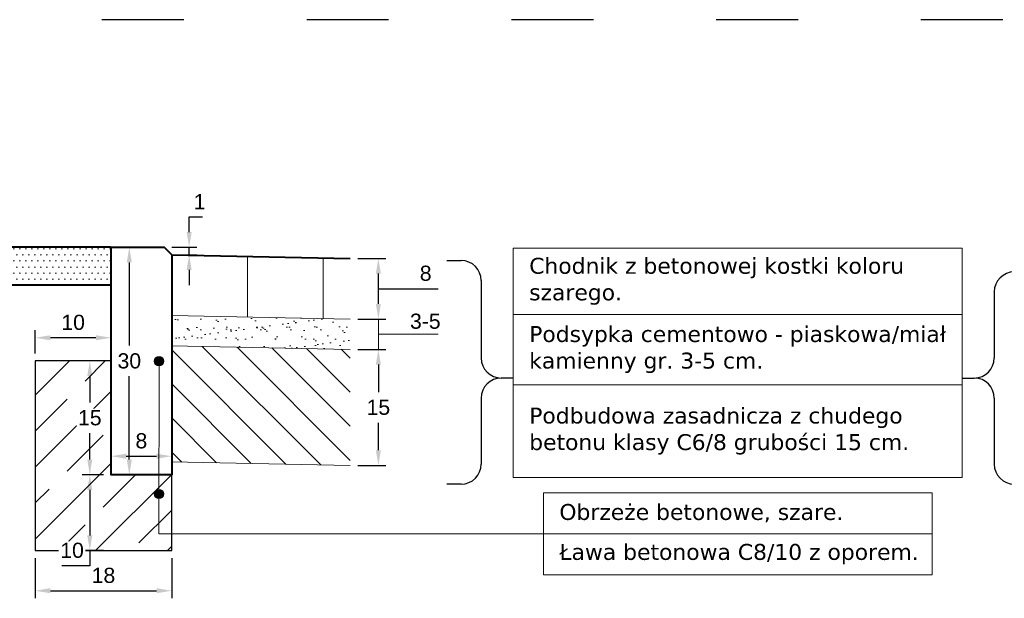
# Model space of a CAD drawing. Header units: millimetres. Extents: x 2422 to 2697, y 999 to 1037.
# Tile 15 of 48: x 2667.581 to 2668.879, y 1003.315 to 1004.078. Entities that reach past the tile are written whole.
import ezdxf

# ---------------------------------------------------------------- set-up
doc = ezdxf.new("R2010")
doc.units = ezdxf.units.MM
doc.linetypes.add('ACAD_ISO03W100', pattern=[30, 12, -18])
for name, color, linetype, lineweight in [('_JB_Chodnik', 52, 'Continuous', 9), ('_JB_Opisowe', 7, 'Continuous', 0), ('_PN-konstrukcja_linie', 7, 'Continuous', 18), ('_PN-konstrukcja_wypełnienie', 7, 'Continuous', 0), ('_PN-kostka_szara', 251, 'Continuous', 13), ('_PN-kraweznik', 7, 'Continuous', 40), ('_PN-nawierzchnia_kostka_szara', 251, 'Continuous', 40), ('_PN-podsypka_wypełnienie', 7, 'Continuous', 9), ('_PN-zieleń_nawierzchnia', 76, 'Continuous', 40), ('_PN-zieleń_wypełnienie', 76, 'Continuous', 20), ('_PN-ława-wypełnienie', 7, 'Continuous', 0), ('_SZK-wymiary_0.2', 7, 'Continuous', 15)]:
    doc.layers.add(name, color=color, linetype=linetype, lineweight=lineweight)
doc.layers.add('_PN-ława', color=7, linetype='Continuous')
doc.layers.add('_SZK-opis_0.2', color=7, linetype='Continuous')
doc.layers.add('TEMP', color=80, linetype='Continuous', plot=False)
doc.styles.add('kuba', font='verdana.ttf', dxfattribs={"height": 0.1})
doc.styles.add('standard szczeg', font='arial.ttf', dxfattribs={"height": 0.02})
doc.dimstyles.new('p normalny szczeg.', dxfattribs={"dimtxt": 0.02, "dimasz": 0.02, "dimexe": 0.01, "dimexo": 0.01, "dimgap": 0.01, "dimtad": 1, "dimtih": 1, "dimtoh": 1, "dimdec": 0, "dimlfac": 100, "dimzin": 1, "dimtxsty": 'standard szczeg', "dimcen": 2.5, "dimazin": 0, "dimtfac": 1, "dimtdec": 0, "dimtmove": 0, "dimatfit": 3, "dimfxl": 1, "dimarcsym": 0})

# ---------------------------------------------------------------- blocks, each defined once
blk = doc.blocks.new('*D219')
at = {"layer": '_SZK-wymiary_0.2', "color": 0, "lineweight": -2, "transparency": 16777216}
for p, q in [((2668.0267, 1003.6433), (2668.0636, 1003.6433)), ((2668.0536, 1003.6233), (2668.0536, 1003.587)), ((2668.0536, 1003.5103), (2668.0536, 1003.5466)), ((2668.0266, 1003.4903), (2668.0636, 1003.4903))]:
    blk.add_line(p, q, dxfattribs=at)
at = {"layer": '_SZK-wymiary_0.2', "color": 0, "transparency": 16777216}
for points in [[(2668.0503, 1003.6233), (2668.0569, 1003.6233), (2668.0536, 1003.6433)], [(2668.0503, 1003.5103), (2668.0569, 1003.5103), (2668.0536, 1003.4903)]]:
    blk.add_solid(points, dxfattribs=at)
at = {"layer": 'Defpoints', "color": 0, "transparency": 16777216}
for p in [(2668.0167, 1003.6433), (2668.0166, 1003.4903), (2668.0536, 1003.4903)]:
    blk.add_point(p, dxfattribs=at)
at = {"layer": '_SZK-wymiary_0.2', "color": 0, "transparency": 16777216, "insert": (2668.0536, 1003.5668), "char_height": 0.02, "attachment_point": 5, "style": 'standard szczeg'}
blk.add_mtext('15', dxfattribs=at)
blk = doc.blocks.new('*D220')
at = {"layer": '_SZK-wymiary_0.2', "color": 0, "lineweight": -2, "ltscale": 0.09, "transparency": 16777216}
for p, q in [((2668.0266, 1003.7633), (2668.0636, 1003.7633)), ((2668.0536, 1003.7033), (2668.0536, 1003.7433)), ((2668.0536, 1003.7233), (2668.0994, 1003.7233)), ((2668.0994, 1003.7233), (2668.1326, 1003.7233)), ((2668.0266, 1003.6833), (2668.0636, 1003.6833))]:
    blk.add_line(p, q, dxfattribs=at)
at = {"layer": '_SZK-wymiary_0.2', "color": 0, "ltscale": 0.09, "transparency": 16777216}
for points in [[(2668.0503, 1003.7433), (2668.0569, 1003.7433), (2668.0536, 1003.7633)], [(2668.0503, 1003.7033), (2668.0569, 1003.7033), (2668.0536, 1003.6833)]]:
    blk.add_solid(points, dxfattribs=at)
at = {"layer": 'Defpoints', "color": 0, "ltscale": 0.09, "transparency": 16777216}
for p in [(2668.0166, 1003.7633), (2668.0536, 1003.7633), (2668.0166, 1003.6833)]:
    blk.add_point(p, dxfattribs=at)
at = {"layer": '_SZK-wymiary_0.2', "color": 0, "ltscale": 0.09, "transparency": 16777216, "insert": (2668.116, 1003.7435), "char_height": 0.02, "attachment_point": 5, "style": 'standard szczeg', "bg_fill": 3, "box_fill_scale": 1.1, "bg_fill_color": 256, "bg_fill_true_color": 13158600, "bg_fill_transparency": 0}
blk.add_mtext('8', dxfattribs=at)
blk = doc.blocks.new('*D221')
at = {"layer": '_SZK-wymiary_0.2', "color": 0, "lineweight": -2, "transparency": 16777216}
for p, q in [((2667.8041, 1003.798), (2667.8041, 1003.818)), ((2667.8041, 1003.818), (2667.8215, 1003.818)), ((2667.7811, 1003.778), (2667.8141, 1003.778)), ((2667.7911, 1003.768), (2667.8141, 1003.768)), ((2667.8041, 1003.768), (2667.8041, 1003.778)), ((2667.8041, 1003.748), (2667.8041, 1003.728))]:
    blk.add_line(p, q, dxfattribs=at)
at = {"layer": '_SZK-wymiary_0.2', "color": 0, "transparency": 16777216}
for points in [[(2667.8008, 1003.798), (2667.8074, 1003.798), (2667.8041, 1003.778)], [(2667.8008, 1003.748), (2667.8074, 1003.748), (2667.8041, 1003.768)]]:
    blk.add_solid(points, dxfattribs=at)
at = {"layer": 'Defpoints', "color": 0, "transparency": 16777216}
for p in [(2667.7711, 1003.778), (2667.7811, 1003.768), (2667.8041, 1003.778)]:
    blk.add_point(p, dxfattribs=at)
at = {"layer": '_SZK-wymiary_0.2', "color": 0, "transparency": 16777216, "insert": (2667.8178, 1003.838), "char_height": 0.02, "attachment_point": 5, "style": 'standard szczeg', "bg_fill": 3, "box_fill_scale": 1.1, "bg_fill_color": 256, "bg_fill_true_color": 13158600, "bg_fill_transparency": 0}
blk.add_mtext('1', dxfattribs=at)
blk = doc.blocks.new('*D222')
at = {"layer": '_SZK-wymiary_0.2', "color": 0, "lineweight": -2, "transparency": 16777216}
for p, q in [((2667.6911, 1003.628), (2667.6631, 1003.628)), ((2667.6731, 1003.608), (2667.6731, 1003.5732)), ((2667.6731, 1003.498), (2667.6731, 1003.5328)), ((2667.6911, 1003.478), (2667.6631, 1003.478))]:
    blk.add_line(p, q, dxfattribs=at)
at = {"layer": '_SZK-wymiary_0.2', "color": 0, "transparency": 16777216}
for points in [[(2667.6697, 1003.608), (2667.6764, 1003.608), (2667.6731, 1003.628)], [(2667.6697, 1003.498), (2667.6764, 1003.498), (2667.6731, 1003.478)]]:
    blk.add_solid(points, dxfattribs=at)
at = {"layer": 'Defpoints', "color": 0, "transparency": 16777216}
for p in [(2667.7011, 1003.628), (2667.6731, 1003.478), (2667.7011, 1003.478)]:
    blk.add_point(p, dxfattribs=at)
at = {"layer": '_SZK-wymiary_0.2', "color": 0, "transparency": 16777216, "insert": (2667.6731, 1003.553), "char_height": 0.02, "attachment_point": 5, "style": 'standard szczeg', "bg_fill": 3, "box_fill_scale": 1.1, "bg_fill_color": 256, "bg_fill_true_color": 13158600, "bg_fill_transparency": 0}
blk.add_mtext('15', dxfattribs=at)
blk = doc.blocks.new('*D223')
at = {"layer": '_SZK-wymiary_0.2', "color": 0, "lineweight": -2, "transparency": 16777216}
for p, q in [((2667.6911, 1003.478), (2667.6631, 1003.478)), ((2667.6731, 1003.458), (2667.6731, 1003.398)), ((2667.6911, 1003.378), (2667.6631, 1003.378)), ((2667.6731, 1003.378), (2667.6731, 1003.358)), ((2667.6731, 1003.358), (2667.6364, 1003.358))]:
    blk.add_line(p, q, dxfattribs=at)
at = {"layer": '_SZK-wymiary_0.2', "color": 0, "transparency": 16777216}
for points in [[(2667.6697, 1003.458), (2667.6764, 1003.458), (2667.6731, 1003.478)], [(2667.6697, 1003.398), (2667.6764, 1003.398), (2667.6731, 1003.378)]]:
    blk.add_solid(points, dxfattribs=at)
at = {"layer": 'Defpoints', "color": 0, "transparency": 16777216}
for p in [(2667.7011, 1003.478), (2667.6731, 1003.378), (2667.7011, 1003.378)]:
    blk.add_point(p, dxfattribs=at)
at = {"layer": '_SZK-wymiary_0.2', "color": 0, "transparency": 16777216, "insert": (2667.6497, 1003.3782), "char_height": 0.02, "attachment_point": 5, "style": 'standard szczeg', "bg_fill": 3, "box_fill_scale": 1.1, "bg_fill_color": 256, "bg_fill_true_color": 13158600, "bg_fill_transparency": 0}
blk.add_mtext('10', dxfattribs=at)
blk = doc.blocks.new('*D224')
at = {"layer": '_SZK-wymiary_0.2', "color": 0, "lineweight": -2, "transparency": 16777216}
for p, q in [((2667.6011, 1003.368), (2667.6011, 1003.315)), ((2667.7811, 1003.368), (2667.7811, 1003.315)), ((2667.6211, 1003.325), (2667.7611, 1003.325))]:
    blk.add_line(p, q, dxfattribs=at)
at = {"layer": '_SZK-wymiary_0.2', "color": 0, "transparency": 16777216}
for points in [[(2667.6211, 1003.3284), (2667.6211, 1003.3217), (2667.6011, 1003.325)], [(2667.7611, 1003.3284), (2667.7611, 1003.3217), (2667.7811, 1003.325)]]:
    blk.add_solid(points, dxfattribs=at)
at = {"layer": 'Defpoints', "color": 0, "transparency": 16777216}
for p in [(2667.6011, 1003.378), (2667.7811, 1003.378), (2667.7811, 1003.325)]:
    blk.add_point(p, dxfattribs=at)
at = {"layer": '_SZK-wymiary_0.2', "color": 0, "transparency": 16777216, "insert": (2667.6911, 1003.3452), "char_height": 0.02, "attachment_point": 5, "style": 'standard szczeg', "bg_fill": 3, "box_fill_scale": 1.1, "bg_fill_color": 256, "bg_fill_true_color": 13158600, "bg_fill_transparency": 0}
blk.add_mtext('18', dxfattribs=at)
blk = doc.blocks.new('*D225')
at = {"layer": '_SZK-wymiary_0.2', "color": 0, "lineweight": -2, "transparency": 16777216}
for p, q in [((2667.7011, 1003.488), (2667.7011, 1003.5124)), ((2667.7811, 1003.488), (2667.7811, 1003.5124)), ((2667.7211, 1003.5024), (2667.7611, 1003.5024))]:
    blk.add_line(p, q, dxfattribs=at)
at = {"layer": '_SZK-wymiary_0.2', "color": 0, "transparency": 16777216}
for points in [[(2667.7211, 1003.5057), (2667.7211, 1003.499), (2667.7011, 1003.5024)], [(2667.7611, 1003.5057), (2667.7611, 1003.499), (2667.7811, 1003.5024)]]:
    blk.add_solid(points, dxfattribs=at)
at = {"layer": 'Defpoints', "color": 0, "transparency": 16777216}
for p in [(2667.7811, 1003.5024), (2667.7011, 1003.478), (2667.7811, 1003.478)]:
    blk.add_point(p, dxfattribs=at)
at = {"layer": '_SZK-wymiary_0.2', "color": 0, "transparency": 16777216, "insert": (2667.7411, 1003.5226), "char_height": 0.02, "attachment_point": 5, "style": 'standard szczeg', "bg_fill": 3, "box_fill_scale": 1.1, "bg_fill_color": 256, "bg_fill_true_color": 13158600, "bg_fill_transparency": 0}
blk.add_mtext('8', dxfattribs=at)
blk = doc.blocks.new('*D248')
at = {"layer": '_SZK-wymiary_0.2', "color": 0, "lineweight": -2, "transparency": 16777216}
for p, q in [((2667.7261, 1003.778), (2667.7152, 1003.778)), ((2667.7252, 1003.758), (2667.7252, 1003.6482)), ((2667.7252, 1003.498), (2667.7252, 1003.6078)), ((2667.7311, 1003.478), (2667.7152, 1003.478))]:
    blk.add_line(p, q, dxfattribs=at)
at = {"layer": '_SZK-wymiary_0.2', "color": 0, "transparency": 16777216}
for points in [[(2667.7218, 1003.758), (2667.7285, 1003.758), (2667.7252, 1003.778)], [(2667.7218, 1003.498), (2667.7285, 1003.498), (2667.7252, 1003.478)]]:
    blk.add_solid(points, dxfattribs=at)
at = {"layer": 'Defpoints', "color": 0, "transparency": 16777216}
for p in [(2667.7252, 1003.778), (2667.7361, 1003.778), (2667.7411, 1003.478)]:
    blk.add_point(p, dxfattribs=at)
at = {"layer": '_SZK-wymiary_0.2', "color": 0, "transparency": 16777216, "insert": (2667.7252, 1003.628), "char_height": 0.02, "attachment_point": 5, "style": 'standard szczeg', "bg_fill": 3, "box_fill_scale": 1.1, "bg_fill_color": 256, "bg_fill_true_color": 13158600, "bg_fill_transparency": 0}
blk.add_mtext('30', dxfattribs=at)
blk = doc.blocks.new('*D249')
at = {"layer": '_SZK-wymiary_0.2', "color": 0, "lineweight": -2, "transparency": 16777216}
for p, q in [((2667.6011, 1003.638), (2667.6011, 1003.6686)), ((2667.7011, 1003.638), (2667.7011, 1003.6686)), ((2667.6811, 1003.6586), (2667.6211, 1003.6586))]:
    blk.add_line(p, q, dxfattribs=at)
at = {"layer": '_SZK-wymiary_0.2', "color": 0, "transparency": 16777216}
for points in [[(2667.6211, 1003.6619), (2667.6211, 1003.6552), (2667.6011, 1003.6586)], [(2667.6811, 1003.6619), (2667.6811, 1003.6552), (2667.7011, 1003.6586)]]:
    blk.add_solid(points, dxfattribs=at)
at = {"layer": 'Defpoints', "color": 0, "transparency": 16777216}
for p in [(2667.6011, 1003.6586), (2667.6011, 1003.628), (2667.7011, 1003.628)]:
    blk.add_point(p, dxfattribs=at)
at = {"layer": '_SZK-wymiary_0.2', "color": 0, "transparency": 16777216, "insert": (2667.6511, 1003.6788), "char_height": 0.02, "attachment_point": 5, "style": 'standard szczeg', "bg_fill": 3, "box_fill_scale": 1.1, "bg_fill_color": 256, "bg_fill_true_color": 13158600, "bg_fill_transparency": 0}
blk.add_mtext('10', dxfattribs=at)

msp = doc.modelspace()

# ---------------------------------------------------------------- hatches: boundary and pattern name
at = {"layer": '_PN-konstrukcja_wypełnienie', "lineweight": 0, "ltscale": 0.09}
h = msp.add_hatch(dxfattribs=at)
h.set_pattern_fill('ANSI31', color=256, scale=0.01, angle=90)
h.set_pattern_definition([(135, (-512.079756, -760.486788), (-0.0224506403, -0.0224506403), [])])
h.paths.add_polyline_path([(2668.0166, 1003.4903), (2668.0166, 1003.6433), (2667.7811, 1003.648), (2667.7811, 1003.495)])
at = {"layer": '_PN-podsypka_wypełnienie', "ltscale": 0.09}
h = msp.add_hatch(dxfattribs=at)
h.set_pattern_fill('AR-SAND', color=256, scale=0.0005, style=0)
h.set_pattern_definition([(37.5, (-512.079756, -760.486788), (-0.00080001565, 0.02447066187), [0, -0.019304, 0, -0.02159, 0, -0.0206375]), (7.5, (-512.079756, -760.486788), (0.02247616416, 0.03584125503), [0, -0.010414, 0, -0.017399, 0, -0.0066675]), (327.5, (-512.095377, -760.486788), (0.03954961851, 7.185923e-05), [0, -0.00635, 0, -0.02286, 0, -0.029845]), (317.5, (-512.095377, -760.486788), (0.03817782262, 0.01114646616), [0, -0.003175, 0, -0.014986, 0, -0.017145])])
h.paths.add_polyline_path([(2668.0166, 1003.6433), (2668.0166, 1003.6833), (2667.7811, 1003.688), (2667.7811, 1003.648)])
at = {"layer": '_PN-zieleń_wypełnienie'}
h = msp.add_hatch(dxfattribs=at)
h.set_pattern_fill('DOTS', color=256, scale=0.005)
h.set_pattern_definition([(0, (14.193629, -12.462427), (0.00396875, 0.0079375), [0, -0.0079375])])
h.paths.add_polyline_path([(2667.4511, 1003.778), (2667.4511, 1003.728), (2667.7007, 1003.728), (2667.7011, 1003.778)])
at = {"layer": '_PN-ława-wypełnienie'}
h = msp.add_hatch(dxfattribs=at)
h.set_pattern_fill('JIS_STN_1E', color=256, scale=0.067035, style=0)
h.set_pattern_definition([(45, (2668.02246, 994.808414), (-0.0474008, 0.0474008), []), (45, (2668.06972, 994.808414), (-0.0474008, 0.0474008), [0.06703484, -0.0335174])])
h.paths.add_polyline_path([(2667.7811, 1003.378), (2667.6011, 1003.378), (2667.6011, 1003.628), (2667.7011, 1003.628), (2667.7011, 1003.478), (2667.7811, 1003.478)])
at = {"layer": '_SZK-opis_0.2', "ltscale": 0.09}
h = msp.add_hatch(color=256, dxfattribs=at)
h.dxf.hatch_style = 1
h.paths.add_polyline_path([(2667.7584, 1003.6277, 1), (2667.7704, 1003.6277, 1)])
h = msp.add_hatch(color=256, dxfattribs=at)
h.dxf.hatch_style = 1
h.paths.add_polyline_path([(2667.7584, 1003.4527, 1), (2667.7704, 1003.4527, 1)])

# ---------------------------------------------------------------- linework, layer by layer
at = {"layer": '_JB_Chodnik'}
for p, q in [((2667.8811, 1003.766), (2667.8811, 1003.686)), ((2667.981, 1003.764), (2667.981, 1003.684))]:
    msp.add_line(p, q, dxfattribs=at)
at = {"layer": '_JB_Opisowe', "ltscale": 0.09}
for p, q in [((2668.2315, 1003.7767), (2668.2315, 1003.4742)), ((2668.8235, 1003.7767), (2668.8235, 1003.4742)), ((2668.0536, 1003.7033), (2668.0536, 1003.7233))]:
    msp.add_line(p, q, dxfattribs=at)
at = {"layer": '_JB_Opisowe'}
for p, q in [((2668.2315, 1003.7767), (2668.8235, 1003.7767)), ((2668.2315, 1003.6892), (2668.8235, 1003.6892)), ((2668.2315, 1003.5967), (2668.8235, 1003.5967)), ((2668.2315, 1003.4742), (2668.8235, 1003.4742)), ((2668.7838, 1003.4542), (2668.2712, 1003.4542)), ((2668.2712, 1003.4542), (2668.2712, 1003.3462)), ((2668.7838, 1003.4542), (2668.7838, 1003.3462)), ((2668.7838, 1003.4002), (2668.2712, 1003.4002)), ((2668.2712, 1003.3462), (2668.7838, 1003.3462))]:
    msp.add_line(p, q, dxfattribs=at)
at = {"layer": '_PN-konstrukcja_linie'}
msp.add_lwpolyline([(2668.0166, 1003.6433), (2667.7803, 1003.648)], dxfattribs=at)
at = {"layer": '_PN-zieleń_nawierzchnia'}
for points in [[(2667.7007, 1003.778), (2667.4507, 1003.778)], [(2667.7007, 1003.728), (2667.4507, 1003.728)]]:
    msp.add_lwpolyline(points, dxfattribs=at)
at = {"layer": '_PN-ława'}
msp.add_lwpolyline([(2667.7011, 1003.628), (2667.6011, 1003.628), (2667.6011, 1003.378), (2667.7811, 1003.378), (2667.7811, 1003.478)], dxfattribs=at)
at = {"layer": '_SZK-opis_0.2', "ltscale": 0.09}
for p, q in [((2668.1441, 1003.7604), (2668.1628, 1003.7604)), ((2668.1892, 1003.734), (2668.1892, 1003.6319)), ((2668.8657, 1003.719), (2668.8657, 1003.6319)), ((2668.2315, 1003.6055), (2668.2156, 1003.6055)), ((2668.8235, 1003.6055), (2668.8393, 1003.6055)), ((2668.1892, 1003.5791), (2668.1892, 1003.492)), ((2668.8657, 1003.5791), (2668.8657, 1003.492)), ((2668.1628, 1003.4656), (2668.144, 1003.4656))]:
    msp.add_line(p, q, dxfattribs=at)
for centre in [(2667.7644, 1003.6277), (2667.7644, 1003.4527)]:
    msp.add_circle(centre, 0.006, dxfattribs=at)
for centre, start, end in [((2668.1628, 1003.734), 0, 90), ((2668.8921, 1003.719), 90, 180), ((2668.2156, 1003.6319), 180, 270), ((2668.8393, 1003.6319), 270, 0), ((2668.2156, 1003.5791), 90, 180), ((2668.8393, 1003.5791), 0, 90), ((2668.1628, 1003.492), 270, 0), ((2668.8921, 1003.492), 180, 270)]:
    msp.add_arc(centre, 0.0264, start, end, dxfattribs=at)
at = {"layer": '_SZK-wymiary_0.2', "ltscale": 0.09}
for p, q in [((2668.0266, 1003.6833), (2668.0636, 1003.6833)), ((2668.0536, 1003.6433), (2668.0536, 1003.6833)), ((2668.0536, 1003.6433), (2668.0536, 1003.6833)), ((2668.0536, 1003.6633), (2668.0986, 1003.6633)), ((2668.0986, 1003.6633), (2668.1324, 1003.6633)), ((2668.0266, 1003.6433), (2668.0636, 1003.6433))]:
    msp.add_line(p, q, dxfattribs=at)
at = {"layer": 'TEMP', "linetype": 'ACAD_ISO03W100', "ltscale": 0.009}
msp.add_lwpolyline([(2676.1671, 1004.078), (2667.4507, 1004.078)], dxfattribs=at)

# ---------------------------------------------------------------- texts
at = {"layer": '_JB_Opisowe', "char_height": 0.021, "attachment_point": 4, "style": 'kuba'}
for s, insert, width in [('\\pxl1,ql;Chodnik z betonowej kostki koloru szarego.', (2668.2315, 1003.733), 0.590954), ('\\pxl1,ql;Podsypka cementowo - piaskowa/miał kamienny gr. 3-5 cm.', (2668.2315, 1003.643), 0.591947), ('\\A1;\\pxl1;Podbudowa zasadnicza z chudego betonu klasy C6/8 grubości 15 cm. ', (2668.2315, 1003.5355), 0.570151), ('\\pxl1,ql;Obrzeże betonowe, szare.', (2668.2712, 1003.4272), 0.468596), ('\\pxl1,ql;Ława betonowa C8/10 z oporem. ', (2668.2712, 1003.3732), 0.512581)]:
    msp.add_mtext(s, dxfattribs=dict(at, insert=insert, width=width))
at = {"layer": '_SZK-wymiary_0.2', "ltscale": 0.09, "insert": (2668.1155, 1003.6803), "char_height": 0.02, "attachment_point": 5, "style": 'standard szczeg', "bg_fill": 3, "box_fill_scale": 1.1, "bg_fill_color": 256, "bg_fill_true_color": 13158600, "bg_fill_transparency": 0}
msp.add_mtext('3-5', dxfattribs=at)

# ---------------------------------------------------------------- dimensions: what is measured, and where the dimension line sits
at = {"layer": '_SZK-wymiary_0.2'}
dim = msp.add_linear_dim(base=(2667.8041, 1003.778), p1=(2667.7811, 1003.768), p2=(2667.7711, 1003.778), angle=90, dimstyle='p normalny szczeg.', override={"dimtfill": 1}, dxfattribs=at)
dim.commit()
dim.dimension.update_dxf_attribs({"geometry": '*D221', "text_midpoint": (2667.8178, 1003.838)})
dim = msp.add_linear_dim(base=(2668.0536, 1003.4903), p1=(2668.0167, 1003.6433), p2=(2668.0166, 1003.4903), angle=90, dimstyle='p normalny szczeg.', dxfattribs=at)
dim.commit()
dim.dimension.update_dxf_attribs({"geometry": '*D219', "text_midpoint": (2668.0536, 1003.5668)})

# ---------------------------------------------------------------- next in the draw order: dimensions: what is measured, and where the dimension line sits
at = {"layer": '_SZK-wymiary_0.2', "ltscale": 0.09}
dim = msp.add_linear_dim(base=(2668.0536, 1003.7633), p1=(2668.0166, 1003.6833), p2=(2668.0166, 1003.7633), angle=90, dimstyle='p normalny szczeg.', override={"dimtmove": 1, "dimtfill": 1}, dxfattribs=at)
dim.commit()
dim.dimension.update_dxf_attribs({"geometry": '*D220', "text_midpoint": (2668.1094, 1003.7233), "dimtype": 160})
at = {"layer": '_SZK-wymiary_0.2'}
dim = msp.add_linear_dim(base=(2667.6731, 1003.478), p1=(2667.7011, 1003.628), p2=(2667.7011, 1003.478), angle=90, dimstyle='p normalny szczeg.', override={"dimtfill": 1}, dxfattribs=at)
dim.commit()
dim.dimension.update_dxf_attribs({"geometry": '*D222', "text_midpoint": (2667.6731, 1003.553)})

# ---------------------------------------------------------------- next in the draw order: linework, layer by layer
at = {"layer": '_PN-kostka_szara'}
msp.add_lwpolyline([(2668.0166, 1003.6833), (2667.7811, 1003.688)], dxfattribs=at)
at = {"layer": '_PN-nawierzchnia_kostka_szara'}
msp.add_lwpolyline([(2667.7811, 1003.768), (2668.0166, 1003.7633)], dxfattribs=at)

# ---------------------------------------------------------------- next in the draw order: dimensions: what is measured, and where the dimension line sits
at = {"layer": '_SZK-wymiary_0.2'}
dim = msp.add_linear_dim(base=(2667.6011, 1003.6586), p1=(2667.7011, 1003.628), p2=(2667.6011, 1003.628), dimstyle='p normalny szczeg.', override={"dimtfill": 1}, dxfattribs=at)
dim.commit()
dim.dimension.update_dxf_attribs({"geometry": '*D249', "text_midpoint": (2667.6511, 1003.6788)})
dim = msp.add_linear_dim(base=(2667.6731, 1003.378), p1=(2667.7011, 1003.478), p2=(2667.7011, 1003.378), angle=90, dimstyle='p normalny szczeg.', override={"dimtfill": 1}, dxfattribs=at)
dim.commit()
dim.dimension.update_dxf_attribs({"geometry": '*D223', "text_midpoint": (2667.6497, 1003.3782)})

# ---------------------------------------------------------------- next in the draw order: dimensions: what is measured, and where the dimension line sits
for base, p1, p2, picture, middle in [((2667.7811, 1003.5024), (2667.7011, 1003.478), (2667.7811, 1003.478), '*D225', (2667.7411, 1003.5226)), ((2667.7811, 1003.325), (2667.6011, 1003.378), (2667.7811, 1003.378), '*D224', (2667.6911, 1003.3452))]:
    dim = msp.add_linear_dim(base=base, p1=p1, p2=p2, dimstyle='p normalny szczeg.', override={"dimtfill": 1}, dxfattribs=at)
    dim.commit()
    dim.dimension.update_dxf_attribs({"geometry": picture, "text_midpoint": middle})

# ---------------------------------------------------------------- next in the draw order: linework, layer by layer
at = {"layer": '_JB_Opisowe', "ltscale": 0.02}
msp.add_lwpolyline([(2668.2712, 1003.4002), (2667.764, 1003.4002), (2667.7644, 1003.6277)], dxfattribs=at)
at = {"layer": '_PN-konstrukcja_linie'}
msp.add_lwpolyline([(2668.0166, 1003.4903), (2667.7803, 1003.495)], dxfattribs=at)

# ---------------------------------------------------------------- next in the draw order: dimensions: what is measured, and where the dimension line sits
at = {"layer": '_SZK-wymiary_0.2'}
dim = msp.add_linear_dim(base=(2667.7252, 1003.778), p1=(2667.7411, 1003.478), p2=(2667.7361, 1003.778), angle=90, dimstyle='p normalny szczeg.', override={"dimtfill": 1}, dxfattribs=at)
dim.commit()
dim.dimension.update_dxf_attribs({"geometry": '*D248', "text_midpoint": (2667.7252, 1003.628)})

# ---------------------------------------------------------------- next in the draw order: linework, layer by layer
at = {"layer": '_PN-kraweznik'}
msp.add_lwpolyline([(2667.7811, 1003.768), (2667.7811, 1003.478), (2667.7011, 1003.478), (2667.7011, 1003.778), (2667.7711, 1003.778)], close=True, dxfattribs=at)

doc.saveas('drawing.dxf')
